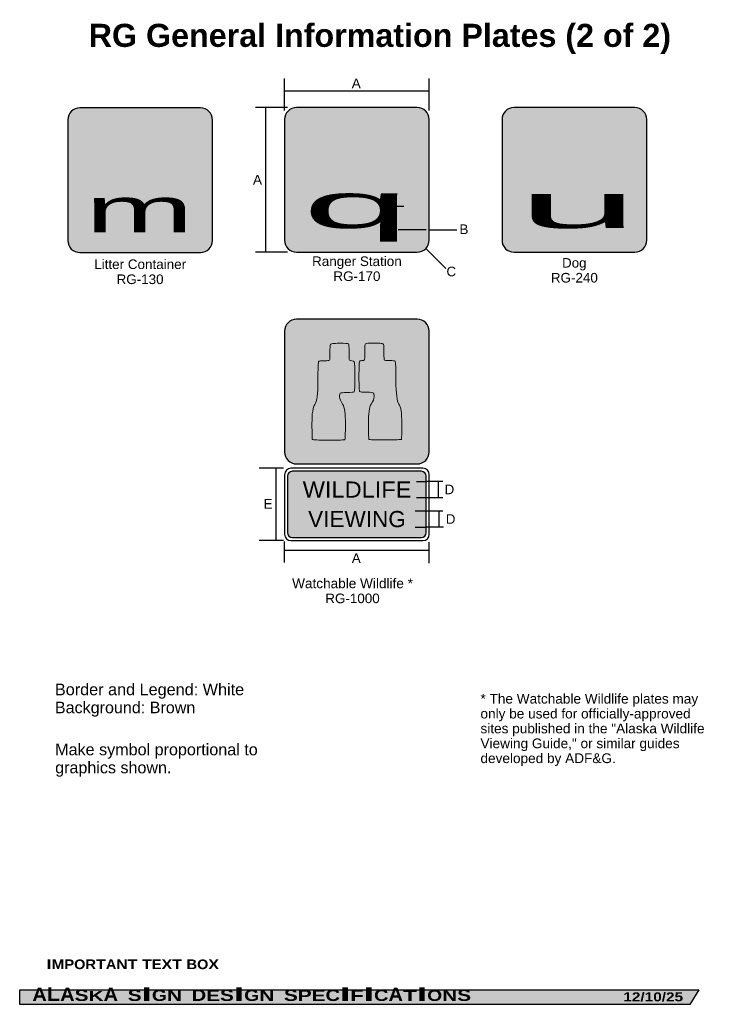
# Model space of a CAD drawing. Header units: feet. Extents: x 7 to 93, y 0 to 123.
import ezdxf
from ezdxf.enums import TextEntityAlignment as Align

# ---------------------------------------------------------------- set-up
doc = ezdxf.new("R2010")
doc.units = ezdxf.units.FT
doc.header["$MEASUREMENT"] = 0
doc.layers.add('Sign', color=7, linetype='Continuous')
doc.styles.add('ARIAL', font='arial.ttf')
doc.styles.add('ARIAL B', font='arialbd.ttf')
doc.styles.add('ARIAL BLACK B', font='ariblk.ttf')
doc.styles.add('ARIAL BLACK BI', font='ariblk.ttf')
doc.styles.add('FHWA SERIES E2000EX', font='txt')
doc.styles.add('FHWA SERIES RG', font='txt')

msp = doc.modelspace()

# ---------------------------------------------------------------- hatches: boundary and pattern name
at = {"layer": 'Sign', "true_color": 0xffffff}
h = msp.add_hatch(color=7, dxfattribs=at)
edge = h.paths.add_edge_path(flags=0)
edge.add_spline(control_points=[(14.88, 111.84), (14.88, 111.84), (29.88, 111.84), (29.88, 111.84), (30.7, 111.84), (31.38, 111.17), (31.38, 110.34), (31.38, 110.34), (31.38, 95.34), (31.38, 95.34), (31.38, 94.51), (30.7, 93.84), (29.88, 93.84), (29.88, 93.84), (14.88, 93.84), (14.88, 93.84), (14.05, 93.84), (13.38, 94.51), (13.38, 95.34), (13.38, 95.34), (13.38, 110.34), (13.38, 110.34), (13.38, 111.17), (14.05, 111.84), (14.88, 111.84)], knot_values=[0, 0, 0, 0, 1, 1, 1, 2, 2, 2, 3, 3, 3, 4, 4, 4, 5, 5, 5, 6, 6, 6, 7, 7, 7, 8, 8, 8, 8], degree=3, periodic=0)
at = {"layer": 'Sign', "true_color": 0x8e4700}
h = msp.add_hatch(color=34, dxfattribs=at)
edge = h.paths.add_edge_path(flags=0)
edge.add_spline(control_points=[(14.88, 111.46), (14.88, 111.46), (29.88, 111.46), (29.88, 111.46), (30.49, 111.46), (31, 110.96), (31, 110.34), (31, 110.34), (31, 95.34), (31, 95.34), (31, 94.72), (30.49, 94.22), (29.88, 94.22), (29.88, 94.22), (14.88, 94.22), (14.88, 94.22), (14.26, 94.22), (13.76, 94.72), (13.76, 95.34), (13.76, 95.34), (13.76, 110.34), (13.76, 110.34), (13.76, 110.96), (14.26, 111.46), (14.88, 111.46)], knot_values=[0, 0, 0, 0, 1, 1, 1, 2, 2, 2, 3, 3, 3, 4, 4, 4, 5, 5, 5, 6, 6, 6, 7, 7, 7, 8, 8, 8, 8], degree=3, periodic=0)
at = {"layer": 'Sign', "true_color": 0xffffff}
h = msp.add_hatch(color=7, dxfattribs=at)
edge = h.paths.add_edge_path(flags=0)
edge.add_spline(control_points=[(41.83, 111.88), (41.83, 111.88), (56.83, 111.88), (56.83, 111.88), (57.66, 111.88), (58.33, 111.21), (58.33, 110.38), (58.33, 110.38), (58.33, 95.38), (58.33, 95.38), (58.33, 94.55), (57.66, 93.88), (56.83, 93.88), (56.83, 93.88), (41.83, 93.88), (41.83, 93.88), (41.01, 93.88), (40.33, 94.55), (40.33, 95.38), (40.33, 95.38), (40.33, 110.38), (40.33, 110.38), (40.33, 111.21), (41.01, 111.88), (41.83, 111.88)], knot_values=[0, 0, 0, 0, 1, 1, 1, 2, 2, 2, 3, 3, 3, 4, 4, 4, 5, 5, 5, 6, 6, 6, 7, 7, 7, 8, 8, 8, 8], degree=3, periodic=0)
at = {"layer": 'Sign', "true_color": 0x8e4700}
h = msp.add_hatch(color=34, dxfattribs=at)
edge = h.paths.add_edge_path(flags=0)
edge.add_spline(control_points=[(41.83, 111.5), (41.83, 111.5), (56.83, 111.5), (56.83, 111.5), (57.45, 111.5), (57.95, 111), (57.95, 110.38), (57.95, 110.38), (57.95, 95.38), (57.95, 95.38), (57.95, 94.76), (57.45, 94.26), (56.83, 94.26), (56.83, 94.26), (41.83, 94.26), (41.83, 94.26), (41.22, 94.26), (40.71, 94.76), (40.71, 95.38), (40.71, 95.38), (40.71, 110.38), (40.71, 110.38), (40.71, 111), (41.22, 111.5), (41.83, 111.5)], knot_values=[0, 0, 0, 0, 1, 1, 1, 2, 2, 2, 3, 3, 3, 4, 4, 4, 5, 5, 5, 6, 6, 6, 7, 7, 7, 8, 8, 8, 8], degree=3, periodic=0)
at = {"layer": 'Sign', "true_color": 0xffffff}
h = msp.add_hatch(color=7, dxfattribs=at)
edge = h.paths.add_edge_path(flags=0)
edge.add_spline(control_points=[(68.88, 111.88), (68.88, 111.88), (83.88, 111.88), (83.88, 111.88), (84.7, 111.88), (85.38, 111.21), (85.38, 110.38), (85.38, 110.38), (85.38, 95.38), (85.38, 95.38), (85.38, 94.55), (84.7, 93.88), (83.88, 93.88), (83.88, 93.88), (68.88, 93.88), (68.88, 93.88), (68.05, 93.88), (67.38, 94.55), (67.38, 95.38), (67.38, 95.38), (67.38, 110.38), (67.38, 110.38), (67.38, 111.21), (68.05, 111.88), (68.88, 111.88)], knot_values=[0, 0, 0, 0, 1, 1, 1, 2, 2, 2, 3, 3, 3, 4, 4, 4, 5, 5, 5, 6, 6, 6, 7, 7, 7, 8, 8, 8, 8], degree=3, periodic=0)
at = {"layer": 'Sign', "true_color": 0x8e4700}
h = msp.add_hatch(color=34, dxfattribs=at)
edge = h.paths.add_edge_path(flags=0)
edge.add_spline(control_points=[(68.88, 111.5), (68.88, 111.5), (83.88, 111.5), (83.88, 111.5), (84.49, 111.5), (85, 111), (85, 110.38), (85, 110.38), (85, 95.38), (85, 95.38), (85, 94.76), (84.49, 94.26), (83.88, 94.26), (83.88, 94.26), (68.88, 94.26), (68.88, 94.26), (68.26, 94.26), (67.76, 94.76), (67.76, 95.38), (67.76, 95.38), (67.76, 110.38), (67.76, 110.38), (67.76, 111), (68.26, 111.5), (68.88, 111.5)], knot_values=[0, 0, 0, 0, 1, 1, 1, 2, 2, 2, 3, 3, 3, 4, 4, 4, 5, 5, 5, 6, 6, 6, 7, 7, 7, 8, 8, 8, 8], degree=3, periodic=0)
at = {"layer": 'Sign', "true_color": 0xffffff}
h = msp.add_hatch(color=7, dxfattribs=at)
edge = h.paths.add_edge_path(flags=0)
edge.add_spline(control_points=[(41.83, 85.55), (41.83, 85.55), (56.83, 85.55), (56.83, 85.55), (57.66, 85.55), (58.33, 84.87), (58.33, 84.05), (58.33, 84.05), (58.33, 69.05), (58.33, 69.05), (58.33, 68.22), (57.66, 67.55), (56.83, 67.55), (56.83, 67.55), (41.83, 67.55), (41.83, 67.55), (41.01, 67.55), (40.33, 68.22), (40.33, 69.05), (40.33, 69.05), (40.33, 84.05), (40.33, 84.05), (40.33, 84.87), (41.01, 85.55), (41.83, 85.55)], knot_values=[0, 0, 0, 0, 1, 1, 1, 2, 2, 2, 3, 3, 3, 4, 4, 4, 5, 5, 5, 6, 6, 6, 7, 7, 7, 8, 8, 8, 8], degree=3, periodic=0)
at = {"layer": 'Sign', "true_color": 0x8e4700}
h = msp.add_hatch(color=34, dxfattribs=at)
edge = h.paths.add_edge_path(flags=0)
edge.add_spline(control_points=[(41.83, 85.17), (41.83, 85.17), (56.83, 85.17), (56.83, 85.17), (57.45, 85.17), (57.95, 84.66), (57.95, 84.05), (57.95, 84.05), (57.95, 69.05), (57.95, 69.05), (57.95, 68.43), (57.45, 67.93), (56.83, 67.93), (56.83, 67.93), (41.83, 67.93), (41.83, 67.93), (41.22, 67.93), (40.71, 68.43), (40.71, 69.05), (40.71, 69.05), (40.71, 84.05), (40.71, 84.05), (40.71, 84.66), (41.22, 85.17), (41.83, 85.17)], knot_values=[0, 0, 0, 0, 1, 1, 1, 2, 2, 2, 3, 3, 3, 4, 4, 4, 5, 5, 5, 6, 6, 6, 7, 7, 7, 8, 8, 8, 8], degree=3, periodic=0)
at = {"layer": 'Sign', "true_color": 0xffffff}
for points in [[(47.14, 82.56), (46.89, 82.55), (46.67, 82.54), (46.49, 82.53), (46.33, 82.51), (46.21, 82.48), (46.11, 82.46), (46.05, 82.43), (46.03, 82.39), (46.03, 82.39), (46, 82.27), (45.99, 82.06), (45.98, 81.75), (45.97, 81.36), (45.97, 81.36), (45.97, 80.98), (45.96, 80.7), (45.95, 80.52), (45.92, 80.44), (45.92, 80.44), (45.86, 80.42), (45.73, 80.4), (45.54, 80.39), (45.27, 80.39), (45.27, 80.39), (45, 80.38), (44.79, 80.37), (44.65, 80.34), (44.58, 80.3), (44.58, 80.3), (44.55, 80.24), (44.54, 80.11), (44.52, 79.91), (44.51, 79.64), (44.5, 79.29), (44.49, 78.88), (44.49, 78.39), (44.49, 77.84), (44.49, 77.84), (44.48, 77.27), (44.46, 76.77), (44.43, 76.32), (44.39, 75.93), (44.34, 75.6), (44.28, 75.33), (44.2, 75.12), (44.11, 74.96), (44.11, 74.96), (44.03, 74.82), (43.95, 74.62), (43.89, 74.39), (43.84, 74.11), (43.79, 73.79), (43.77, 73.43), (43.75, 73.02), (43.74, 72.56), (43.74, 72.56), (43.74, 72.12), (43.75, 71.73), (43.75, 71.4), (43.76, 71.12), (43.77, 70.9), (43.78, 70.74), (43.79, 70.64), (43.81, 70.59), (43.81, 70.59), (43.85, 70.57), (43.96, 70.55), (44.12, 70.54), (44.34, 70.53), (44.62, 70.52), (44.96, 70.52), (45.35, 70.51), (45.81, 70.51), (45.81, 70.51), (46.26, 70.51), (46.66, 70.51), (47, 70.52), (47.28, 70.52), (47.5, 70.53), (47.67, 70.54), (47.77, 70.55), (47.82, 70.56), (47.82, 70.56), (47.84, 70.6), (47.86, 70.7), (47.87, 70.86), (47.88, 71.08), (47.89, 71.35), (47.9, 71.69), (47.91, 72.08), (47.91, 72.52), (47.91, 72.52), (47.91, 72.98), (47.89, 73.39), (47.87, 73.77), (47.83, 74.09), (47.78, 74.38), (47.72, 74.62), (47.65, 74.82), (47.56, 74.97), (47.56, 74.97), (47.41, 75.23), (47.29, 75.47), (47.22, 75.68), (47.19, 75.87), (47.19, 75.87), (47.19, 76.04), (47.21, 76.17), (47.23, 76.27), (47.27, 76.33), (47.27, 76.33), (47.36, 76.38), (47.53, 76.41), (47.79, 76.43), (48.13, 76.44), (48.13, 76.44), (48.47, 76.44), (48.73, 76.46), (48.9, 76.48), (48.99, 76.51), (48.99, 76.51), (49.01, 76.56), (49.03, 76.66), (49.04, 76.81), (49.06, 77.01), (49.07, 77.27), (49.07, 77.57), (49.08, 77.94), (49.08, 78.35), (49.08, 78.35), (49.08, 78.76), (49.07, 79.13), (49.07, 79.44), (49.06, 79.7), (49.05, 79.91), (49.04, 80.07), (49.03, 80.18), (49.01, 80.23), (49.01, 80.23), (48.91, 80.33), (48.71, 80.38), (48.71, 80.38), (48.51, 80.4), (48.41, 80.45), (48.41, 80.45), (48.39, 80.54), (48.37, 80.73), (48.36, 81.04), (48.36, 81.45), (48.36, 81.45), (48.36, 81.87), (48.34, 82.18), (48.32, 82.38), (48.28, 82.48), (48.28, 82.48), (48.18, 82.52), (47.96, 82.54), (47.61, 82.56)], [(51.53, 82.58), (51.78, 82.58), (52, 82.57), (52.18, 82.55), (52.34, 82.53), (52.46, 82.51), (52.56, 82.48), (52.62, 82.45), (52.64, 82.41), (52.64, 82.41), (52.67, 82.29), (52.68, 82.08), (52.69, 81.78), (52.7, 81.39), (52.7, 81.39), (52.7, 81), (52.71, 80.72), (52.72, 80.54), (52.75, 80.46), (52.75, 80.46), (52.81, 80.44), (52.94, 80.43), (53.13, 80.42), (53.4, 80.41), (53.4, 80.41), (53.67, 80.41), (53.88, 80.39), (54.02, 80.36), (54.09, 80.32), (54.09, 80.32), (54.11, 80.27), (54.13, 80.14), (54.15, 79.94), (54.16, 79.66), (54.17, 79.32), (54.18, 78.9), (54.18, 78.42), (54.18, 77.86), (54.18, 77.86), (54.19, 77.3), (54.21, 76.79), (54.24, 76.34), (54.28, 75.96), (54.33, 75.63), (54.39, 75.35), (54.47, 75.14), (54.56, 74.99), (54.56, 74.99), (54.64, 74.84), (54.72, 74.65), (54.78, 74.42), (54.83, 74.14), (54.88, 73.82), (54.9, 73.45), (54.92, 73.04), (54.93, 72.59), (54.93, 72.59), (54.93, 72.14), (54.92, 71.75), (54.92, 71.42), (54.91, 71.15), (54.9, 70.93), (54.89, 70.77), (54.88, 70.66), (54.86, 70.61), (54.86, 70.61), (54.82, 70.6), (54.71, 70.58), (54.55, 70.57), (54.33, 70.56), (54.05, 70.55), (53.71, 70.54), (53.32, 70.54), (52.86, 70.54), (52.86, 70.54), (52.41, 70.54), (52.01, 70.54), (51.67, 70.54), (51.39, 70.55), (51.17, 70.56), (51, 70.57), (50.9, 70.58), (50.85, 70.59), (50.85, 70.59), (50.83, 70.63), (50.81, 70.73), (50.8, 70.89), (50.79, 71.1), (50.78, 71.38), (50.77, 71.71), (50.76, 72.1), (50.76, 72.55), (50.76, 72.55), (50.76, 73.01), (50.78, 73.42), (50.8, 73.79), (50.84, 74.12), (50.89, 74.4), (50.95, 74.65), (51.02, 74.84), (51.1, 75), (51.1, 75), (51.26, 75.26), (51.38, 75.49), (51.45, 75.71), (51.48, 75.9), (51.48, 75.9), (51.48, 76.06), (51.46, 76.19), (51.44, 76.29), (51.4, 76.36), (51.4, 76.36), (51.31, 76.41), (51.14, 76.44), (50.88, 76.46), (50.54, 76.46), (50.54, 76.46), (50.2, 76.47), (49.94, 76.48), (49.77, 76.51), (49.68, 76.54), (49.68, 76.54), (49.66, 76.59), (49.64, 76.68), (49.63, 76.83), (49.61, 77.04), (49.6, 77.29), (49.6, 77.6), (49.59, 77.96), (49.59, 78.37), (49.59, 78.37), (49.59, 78.79), (49.6, 79.15), (49.6, 79.46), (49.61, 79.72), (49.62, 79.93), (49.63, 80.09), (49.64, 80.2), (49.66, 80.26), (49.66, 80.26), (49.76, 80.36), (49.96, 80.4), (49.96, 80.4), (50.16, 80.43), (50.26, 80.48), (50.26, 80.48), (50.28, 80.56), (50.3, 80.76), (50.31, 81.06), (50.31, 81.48), (50.31, 81.48), (50.31, 81.89), (50.33, 82.2), (50.35, 82.41), (50.39, 82.5), (50.39, 82.5), (50.49, 82.54), (50.71, 82.57), (51.06, 82.58)]]:
    msp.add_hatch(color=7, dxfattribs=at).paths.add_polyline_path(points, flags=0)
at = {"layer": 'Sign', "true_color": 0x8e4700}
h = msp.add_hatch(color=34, dxfattribs=at)
edge = h.paths.add_edge_path(flags=0)
edge.add_spline(control_points=[(41.31, 66.63), (41.31, 66.63), (57.36, 66.63), (57.36, 66.63), (57.69, 66.63), (57.95, 66.36), (57.95, 66.02), (57.95, 66.02), (57.95, 59), (57.95, 59), (57.95, 58.66), (57.69, 58.39), (57.36, 58.39), (57.36, 58.39), (41.31, 58.39), (41.31, 58.39), (40.98, 58.39), (40.71, 58.66), (40.71, 59), (40.71, 59), (40.71, 66.02), (40.71, 66.02), (40.71, 66.36), (40.98, 66.63), (41.31, 66.63)], knot_values=[0, 0, 0, 0, 1, 1, 1, 2, 2, 2, 3, 3, 3, 4, 4, 4, 5, 5, 5, 6, 6, 6, 7, 7, 7, 8, 8, 8, 8], degree=3, periodic=0)
at = {"layer": 'Sign', "true_color": 0x000000}
msp.add_hatch(color=18, dxfattribs=at).paths.add_polyline_path([(7.4, 2.13), (91.84, 2.13), (90.75, 0.33), (7.4, 0.33)], flags=0)

# ---------------------------------------------------------------- linework, layer by layer
at = {"layer": 'Sign', "color": 18, "lineweight": -3, "true_color": 0x000000}
for p, q in [((40.33, 111.49), (40.33, 115.49)), ((58.33, 111.49), (58.33, 115.49)), ((40.33, 113.94), (58.33, 113.94)), ((40.71, 111.88), (36.71, 111.88)), ((37.97, 111.86), (37.97, 93.86)), ((58.27, 96.67), (61.77, 96.67)), ((57.94, 94.32), (60.41, 91.84)), ((40.71, 93.88), (36.71, 93.88)), ((40.19, 67.01), (37.2, 67.01)), ((39.28, 58.06), (39.28, 67.06)), ((60, 65.35), (58.01, 65.35)), ((59.46, 65.35), (59.46, 63.35)), ((60, 63.34), (58.02, 63.34)), ((60.03, 61.67), (58.02, 61.67)), ((59.51, 61.67), (59.51, 59.67)), ((60.11, 59.67), (58.02, 59.67)), ((40.2, 58.04), (37.2, 58.04)), ((40.33, 55.3), (40.33, 57.91)), ((58.33, 55.19), (58.33, 57.81)), ((58.33, 56.8), (40.33, 56.8))]:
    msp.add_line(p, q, dxfattribs=at)
at = {"layer": 'Sign', "color": 7, "lineweight": -3, "true_color": 0xffffff}
for p, q in [((52.32, 99.61), (55.18, 99.61)), ((57.96, 96.67), (54.46, 96.67)), ((58.02, 65.34), (56.73, 65.34)), ((58.02, 63.34), (56.73, 63.34)), ((58.02, 61.67), (56.56, 61.67)), ((58.02, 59.66), (56.56, 59.66))]:
    msp.add_line(p, q, dxfattribs=at)
at = {"layer": 'Sign', "color": 7, "lineweight": 0, "true_color": 0xffffff}
for points in [[(47.14, 82.56), (46.89, 82.55), (46.67, 82.54), (46.49, 82.53), (46.33, 82.51), (46.21, 82.48), (46.11, 82.46), (46.05, 82.43), (46.03, 82.39), (46.03, 82.39), (46, 82.27), (45.99, 82.06), (45.98, 81.75), (45.97, 81.36), (45.97, 81.36), (45.97, 80.98), (45.96, 80.7), (45.95, 80.52), (45.92, 80.44), (45.92, 80.44), (45.86, 80.42), (45.73, 80.4), (45.54, 80.39), (45.27, 80.39), (45.27, 80.39), (45, 80.38), (44.79, 80.37), (44.65, 80.34), (44.58, 80.3), (44.58, 80.3), (44.55, 80.24), (44.54, 80.11), (44.52, 79.91), (44.51, 79.64), (44.5, 79.29), (44.49, 78.88), (44.49, 78.39), (44.49, 77.84), (44.49, 77.84), (44.48, 77.27), (44.46, 76.77), (44.43, 76.32), (44.39, 75.93), (44.34, 75.6), (44.28, 75.33), (44.2, 75.12), (44.11, 74.96), (44.11, 74.96), (44.03, 74.82), (43.95, 74.62), (43.89, 74.39), (43.84, 74.11), (43.79, 73.79), (43.77, 73.43), (43.75, 73.02), (43.74, 72.56), (43.74, 72.56), (43.74, 72.12), (43.75, 71.73), (43.75, 71.4), (43.76, 71.12), (43.77, 70.9), (43.78, 70.74), (43.79, 70.64), (43.81, 70.59), (43.81, 70.59), (43.85, 70.57), (43.96, 70.55), (44.12, 70.54), (44.34, 70.53), (44.62, 70.52), (44.96, 70.52), (45.35, 70.51), (45.81, 70.51), (45.81, 70.51), (46.26, 70.51), (46.66, 70.51), (47, 70.52), (47.28, 70.52), (47.5, 70.53), (47.67, 70.54), (47.77, 70.55), (47.82, 70.56), (47.82, 70.56), (47.84, 70.6), (47.86, 70.7), (47.87, 70.86), (47.88, 71.08), (47.89, 71.35), (47.9, 71.69), (47.91, 72.08), (47.91, 72.52), (47.91, 72.52), (47.91, 72.98), (47.89, 73.39), (47.87, 73.77), (47.83, 74.09), (47.78, 74.38), (47.72, 74.62), (47.65, 74.82), (47.56, 74.97), (47.56, 74.97), (47.41, 75.23), (47.29, 75.47), (47.22, 75.68), (47.19, 75.87), (47.19, 75.87), (47.19, 76.04), (47.21, 76.17), (47.23, 76.27), (47.27, 76.33), (47.27, 76.33), (47.36, 76.38), (47.53, 76.41), (47.79, 76.43), (48.13, 76.44), (48.13, 76.44), (48.47, 76.44), (48.73, 76.46), (48.9, 76.48), (48.99, 76.51), (48.99, 76.51), (49.01, 76.56), (49.03, 76.66), (49.04, 76.81), (49.06, 77.01), (49.07, 77.27), (49.07, 77.57), (49.08, 77.94), (49.08, 78.35), (49.08, 78.35), (49.08, 78.76), (49.07, 79.13), (49.07, 79.44), (49.06, 79.7), (49.05, 79.91), (49.04, 80.07), (49.03, 80.18), (49.01, 80.23), (49.01, 80.23), (48.91, 80.33), (48.71, 80.38), (48.71, 80.38), (48.51, 80.4), (48.41, 80.45), (48.41, 80.45), (48.39, 80.54), (48.37, 80.73), (48.36, 81.04), (48.36, 81.45), (48.36, 81.45), (48.36, 81.87), (48.34, 82.18), (48.32, 82.38), (48.28, 82.48), (48.28, 82.48), (48.18, 82.52), (47.96, 82.54), (47.61, 82.56)], [(51.53, 82.58), (51.78, 82.58), (52, 82.57), (52.18, 82.55), (52.34, 82.53), (52.46, 82.51), (52.56, 82.48), (52.62, 82.45), (52.64, 82.41), (52.64, 82.41), (52.67, 82.29), (52.68, 82.08), (52.69, 81.78), (52.7, 81.39), (52.7, 81.39), (52.7, 81), (52.71, 80.72), (52.72, 80.54), (52.75, 80.46), (52.75, 80.46), (52.81, 80.44), (52.94, 80.43), (53.13, 80.42), (53.4, 80.41), (53.4, 80.41), (53.67, 80.41), (53.88, 80.39), (54.02, 80.36), (54.09, 80.32), (54.09, 80.32), (54.11, 80.27), (54.13, 80.14), (54.15, 79.94), (54.16, 79.66), (54.17, 79.32), (54.18, 78.9), (54.18, 78.42), (54.18, 77.86), (54.18, 77.86), (54.19, 77.3), (54.21, 76.79), (54.24, 76.34), (54.28, 75.96), (54.33, 75.63), (54.39, 75.35), (54.47, 75.14), (54.56, 74.99), (54.56, 74.99), (54.64, 74.84), (54.72, 74.65), (54.78, 74.42), (54.83, 74.14), (54.88, 73.82), (54.9, 73.45), (54.92, 73.04), (54.93, 72.59), (54.93, 72.59), (54.93, 72.14), (54.92, 71.75), (54.92, 71.42), (54.91, 71.15), (54.9, 70.93), (54.89, 70.77), (54.88, 70.66), (54.86, 70.61), (54.86, 70.61), (54.82, 70.6), (54.71, 70.58), (54.55, 70.57), (54.33, 70.56), (54.05, 70.55), (53.71, 70.54), (53.32, 70.54), (52.86, 70.54), (52.86, 70.54), (52.41, 70.54), (52.01, 70.54), (51.67, 70.54), (51.39, 70.55), (51.17, 70.56), (51, 70.57), (50.9, 70.58), (50.85, 70.59), (50.85, 70.59), (50.83, 70.63), (50.81, 70.73), (50.8, 70.89), (50.79, 71.1), (50.78, 71.38), (50.77, 71.71), (50.76, 72.1), (50.76, 72.55), (50.76, 72.55), (50.76, 73.01), (50.78, 73.42), (50.8, 73.79), (50.84, 74.12), (50.89, 74.4), (50.95, 74.65), (51.02, 74.84), (51.1, 75), (51.1, 75), (51.26, 75.26), (51.38, 75.49), (51.45, 75.71), (51.48, 75.9), (51.48, 75.9), (51.48, 76.06), (51.46, 76.19), (51.44, 76.29), (51.4, 76.36), (51.4, 76.36), (51.31, 76.41), (51.14, 76.44), (50.88, 76.46), (50.54, 76.46), (50.54, 76.46), (50.2, 76.47), (49.94, 76.48), (49.77, 76.51), (49.68, 76.54), (49.68, 76.54), (49.66, 76.59), (49.64, 76.68), (49.63, 76.83), (49.61, 77.04), (49.6, 77.29), (49.6, 77.6), (49.59, 77.96), (49.59, 78.37), (49.59, 78.37), (49.59, 78.79), (49.6, 79.15), (49.6, 79.46), (49.61, 79.72), (49.62, 79.93), (49.63, 80.09), (49.64, 80.2), (49.66, 80.26), (49.66, 80.26), (49.76, 80.36), (49.96, 80.4), (49.96, 80.4), (50.16, 80.43), (50.26, 80.48), (50.26, 80.48), (50.28, 80.56), (50.3, 80.76), (50.31, 81.06), (50.31, 81.48), (50.31, 81.48), (50.31, 81.89), (50.33, 82.2), (50.35, 82.41), (50.39, 82.5), (50.39, 82.5), (50.49, 82.54), (50.71, 82.57), (51.06, 82.58)]]:
    msp.add_lwpolyline(points, close=True, dxfattribs=at)
at = {"layer": 'Sign', "color": 250, "lineweight": -3, "true_color": 0x1f1a17}
msp.add_lwpolyline([(7.4, 2.13), (91.84, 2.13), (90.75, 0.33), (7.4, 0.33)], close=True, dxfattribs=at)
at = {"layer": 'Sign', "color": 18, "lineweight": -3, "true_color": 0x000000}
for points in [[(14.88, 111.84), (14.88, 111.84), (29.88, 111.84), (29.88, 111.84), (30.7, 111.84), (31.38, 111.17), (31.38, 110.34), (31.38, 110.34), (31.38, 95.34), (31.38, 95.34), (31.38, 94.51), (30.7, 93.84), (29.88, 93.84), (29.88, 93.84), (14.88, 93.84), (14.88, 93.84), (14.05, 93.84), (13.38, 94.51), (13.38, 95.34), (13.38, 95.34), (13.38, 110.34), (13.38, 110.34), (13.38, 111.17), (14.05, 111.84), (14.88, 111.84)], [(41.83, 111.88), (41.83, 111.88), (56.83, 111.88), (56.83, 111.88), (57.66, 111.88), (58.33, 111.21), (58.33, 110.38), (58.33, 110.38), (58.33, 95.38), (58.33, 95.38), (58.33, 94.55), (57.66, 93.88), (56.83, 93.88), (56.83, 93.88), (41.83, 93.88), (41.83, 93.88), (41.01, 93.88), (40.33, 94.55), (40.33, 95.38), (40.33, 95.38), (40.33, 110.38), (40.33, 110.38), (40.33, 111.21), (41.01, 111.88), (41.83, 111.88)], [(68.88, 111.88), (68.88, 111.88), (83.88, 111.88), (83.88, 111.88), (84.7, 111.88), (85.38, 111.21), (85.38, 110.38), (85.38, 110.38), (85.38, 95.38), (85.38, 95.38), (85.38, 94.55), (84.7, 93.88), (83.88, 93.88), (83.88, 93.88), (68.88, 93.88), (68.88, 93.88), (68.05, 93.88), (67.38, 94.55), (67.38, 95.38), (67.38, 95.38), (67.38, 110.38), (67.38, 110.38), (67.38, 111.21), (68.05, 111.88), (68.88, 111.88)], [(41.83, 85.55), (41.83, 85.55), (56.83, 85.55), (56.83, 85.55), (57.66, 85.55), (58.33, 84.87), (58.33, 84.05), (58.33, 84.05), (58.33, 69.05), (58.33, 69.05), (58.33, 68.22), (57.66, 67.55), (56.83, 67.55), (56.83, 67.55), (41.83, 67.55), (41.83, 67.55), (41.01, 67.55), (40.33, 68.22), (40.33, 69.05), (40.33, 69.05), (40.33, 84.05), (40.33, 84.05), (40.33, 84.87), (41.01, 85.55), (41.83, 85.55)], [(41.13, 67.01), (41.13, 67.01), (57.54, 67.01), (57.54, 67.01), (57.98, 67.01), (58.33, 66.65), (58.33, 66.21), (58.33, 66.21), (58.33, 58.8), (58.33, 58.8), (58.33, 58.37), (57.98, 58.01), (57.54, 58.01), (57.54, 58.01), (41.13, 58.01), (41.13, 58.01), (40.69, 58.01), (40.33, 58.37), (40.33, 58.8), (40.33, 58.8), (40.33, 66.21), (40.33, 66.21), (40.33, 66.65), (40.69, 67.01), (41.13, 67.01)]]:
    msp.add_open_spline(points, degree=3, knots=[0, 0, 0, 0, 1, 1, 1, 2, 2, 2, 3, 3, 3, 4, 4, 4, 5, 5, 5, 6, 6, 6, 7, 7, 7, 8, 8, 8, 8], dxfattribs=at)
at = {"layer": 'Sign', "color": 34, "lineweight": -3, "true_color": 0x8e4700}
msp.add_open_spline([(41.31, 66.63), (41.31, 66.63), (57.36, 66.63), (57.36, 66.63), (57.69, 66.63), (57.95, 66.36), (57.95, 66.02), (57.95, 66.02), (57.95, 59), (57.95, 59), (57.95, 58.66), (57.69, 58.39), (57.36, 58.39), (57.36, 58.39), (41.31, 58.39), (41.31, 58.39), (40.98, 58.39), (40.71, 58.66), (40.71, 59), (40.71, 59), (40.71, 66.02), (40.71, 66.02), (40.71, 66.36), (40.98, 66.63), (41.31, 66.63)], degree=3, knots=[0, 0, 0, 0, 1, 1, 1, 2, 2, 2, 3, 3, 3, 4, 4, 4, 5, 5, 5, 6, 6, 6, 7, 7, 7, 8, 8, 8, 8], dxfattribs=at)

# ---------------------------------------------------------------- texts
at = {"insert": (64.7, 38.95), "char_height": 1.2109, "attachment_point": 1, "line_spacing_factor": 0.916674, "style": 'ARIAL'}
msp.add_mtext_dynamic_manual_height_columns('* The Watchable Wildlife plates may only be used for officially-approved   sites published in the "Alaska Wildlife Viewing Guide," or similar guides developed by ADF&G.', width=30.5174, gutter_width=1, heights=[11.8], dxfattribs=at)
at = {"layer": 'Sign', "color": 18, "true_color": 0x000000}
for s, height, style, p, p2 in [('RG General Information Plates (2 of 2)', 2.8706, 'ARIAL B', (15.98, 119.42), (88.4, 119.42)), ('D', 1.19, 'ARIAL', (60.24, 63.78), (61.44, 63.78)), ('E', 1.2, 'ARIAL', (37.73, 61.99), (38.84, 61.99)), ('D', 1.19, 'ARIAL', (60.39, 60.1), (61.59, 60.1)), ('A', 1.2, 'ARIAL', (48.7, 55.23), (49.81, 55.23)), ('Watchable Wildlife *', 1.2094, 'ARIAL', (41.28, 52.09), (56.3, 52.09)), ('RG-1000', 1.194, 'ARIAL', (45.4, 50.23), (52.17, 50.23)), ('Border and Legend: White', 1.443, 'ARIAL', (11.78, 38.78), (35.31, 38.78)), ('Background: Brown', 1.4319, 'ARIAL', (11.78, 36.54), (29.24, 36.54)), ('Make symbol proportional to', 1.4357, 'ARIAL', (11.81, 31.31), (37, 31.31)), ('graphics shown.', 1.4329, 'ARIAL', (11.81, 29.07), (26.27, 29.07))]:
    msp.add_text(s, height=height, dxfattribs=dict(at, style=style)).set_placement(p, p2, align=Align.ALIGNED)
at = {"layer": 'Sign', "color": 250, "true_color": 0x1f1a17, "style": 'ARIAL'}
for s, height, p, p2 in [('A', 1.2, (48.69, 114.28), (49.81, 114.28)), ('A', 1.2, (36.41, 102.3), (37.53, 102.3)), ('B', 1.2, (62.09, 96.14), (63.2, 96.14)), ('Ranger Station', 1.1968, (43.76, 92.16), (54.91, 92.16)), ('Dog', 1.186, (74.85, 91.97), (77.89, 91.97)), ('Litter Container', 1.195, (16.66, 91.79), (28.1, 91.79)), ('C', 1.19, (60.47, 90.89), (61.67, 90.89)), ('RG-130', 1.193, (19.45, 89.92), (25.29, 89.92)), ('RG-170', 1.196, (46.41, 90.3), (52.26, 90.3)), ('RG-240', 1.197, (73.45, 90.11), (79.3, 90.11))]:
    msp.add_text(s, height=height, dxfattribs=at).set_placement(p, p2, align=Align.ALIGNED)
at = {"layer": 'Sign', "color": 7, "true_color": 0xffffff}
for s, height, style, p, p2 in [('u', 5.54, 'FHWA SERIES RG', (69.33, 96.88), (84.33, 96.88)), ('q', 5.57, 'FHWA SERIES RG', (42.58, 96.88), (55.92, 96.88)), ('m', 5.58, 'FHWA SERIES RG', (15.54, 96.34), (29.04, 96.34)), ('WILDLIFE', 2.006, 'FHWA SERIES E2000EX', (42.59, 63.36), (56.12, 63.36)), ('VIEWING', 2.006, 'FHWA SERIES E2000EX', (43.27, 59.69), (55.42, 59.69)), ('I', 1.23, 'ARIAL BLACK B', (10.71, 4.71), (11.38, 4.71)), ('M', 1.2, 'ARIAL BLACK B', (11.38, 4.71), (12.96, 4.71)), ('R', 1.21, 'ARIAL BLACK B', (15.57, 4.71), (16.89, 4.71)), ('T', 1.21, 'ARIAL BLACK B', (16.89, 4.71), (18.11, 4.71)), ('A', 1.21, 'ARIAL BLACK B', (18.11, 4.71), (19.42, 4.71)), ('N', 1.2, 'ARIAL BLACK B', (19.42, 4.71), (20.82, 4.71)), ('T', 1.21, 'ARIAL BLACK B', (20.82, 4.71), (22.04, 4.71)), ('T', 1.21, 'ARIAL BLACK B', (22.61, 4.71), (23.82, 4.71)), ('E', 1.21, 'ARIAL BLACK B', (23.82, 4.71), (25.04, 4.71)), ('X', 1.21, 'ARIAL BLACK B', (25.04, 4.71), (26.36, 4.71)), ('T', 1.21, 'ARIAL BLACK B', (26.36, 4.71), (27.58, 4.71)), ('B', 1.21, 'ARIAL BLACK B', (28.14, 4.71), (29.46, 4.71)), ('X', 1.21, 'ARIAL BLACK B', (30.86, 4.71), (32.18, 4.71)), ('P', 1.21, 'ARIAL BLACK B', (12.96, 4.71), (14.17, 4.71)), ('O', 1.2, 'ARIAL BLACK B', (14.17, 4.71), (15.57, 4.71)), ('O', 1.2, 'ARIAL BLACK B', (29.46, 4.71), (30.86, 4.71)), ('I', 1.68, 'ARIAL BLACK BI', (22.56, 0.75), (23.84, 0.75)), ('I', 1.68, 'ARIAL BLACK BI', (34.03, 0.75), (35.32, 0.75)), ('I', 1.68, 'ARIAL BLACK BI', (47.23, 0.75), (48.52, 0.75)), ('I', 1.68, 'ARIAL BLACK BI', (50.17, 0.75), (51.46, 0.75)), ('I', 1.68, 'ARIAL BLACK BI', (56.79, 0.75), (58.07, 0.75)), ('A', 1.65, 'ARIAL BLACK BI', (8.97, 0.75), (10.77, 0.75)), ('L', 1.69, 'ARIAL BLACK BI', (10.77, 0.75), (12.43, 0.75)), ('A', 1.65, 'ARIAL BLACK BI', (12.43, 0.75), (14.23, 0.75)), ('S', 1.43, 'ARIAL BLACK BI', (14.23, 0.75), (15.96, 0.75)), ('K', 1.26, 'ARIAL BLACK BI', (15.96, 0.75), (17.83, 0.75)), ('A', 1.65, 'ARIAL BLACK BI', (17.83, 0.75), (19.63, 0.75)), ('S', 1.43, 'ARIAL BLACK BI', (20.83, 0.75), (22.56, 0.75)), ('G', 1.41, 'ARIAL BLACK BI', (23.84, 0.75), (25.71, 0.75)), ('N', 1.34, 'ARIAL BLACK BI', (25.71, 0.75), (27.58, 0.75)), ('D', 1.45, 'ARIAL BLACK BI', (28.78, 0.75), (30.59, 0.75)), ('E', 1.36, 'ARIAL BLACK BI', (30.59, 0.75), (32.31, 0.75)), ('S', 1.43, 'ARIAL BLACK BI', (32.31, 0.75), (34.03, 0.75)), ('G', 1.41, 'ARIAL BLACK BI', (35.32, 0.75), (37.19, 0.75)), ('N', 1.34, 'ARIAL BLACK BI', (37.19, 0.75), (39.06, 0.75)), ('S', 1.43, 'ARIAL BLACK BI', (40.26, 0.75), (41.98, 0.75)), ('P', 1.4, 'ARIAL BLACK BI', (41.98, 0.75), (43.71, 0.75)), ('E', 1.36, 'ARIAL BLACK BI', (43.71, 0.75), (45.43, 0.75)), ('C', 1.42, 'ARIAL BLACK BI', (45.43, 0.75), (47.23, 0.75)), ('F', 1.37, 'ARIAL BLACK BI', (48.52, 0.75), (50.17, 0.75)), ('C', 1.42, 'ARIAL BLACK BI', (51.46, 0.75), (53.26, 0.75)), ('A', 1.65, 'ARIAL BLACK BI', (53.26, 0.75), (55.06, 0.75)), ('T', 1.31, 'ARIAL BLACK BI', (55.06, 0.75), (56.79, 0.75)), ('O', 1.38, 'ARIAL BLACK BI', (58.07, 0.75), (59.94, 0.75)), ('N', 1.34, 'ARIAL BLACK BI', (59.94, 0.75), (61.81, 0.75)), ('S', 1.43, 'ARIAL BLACK BI', (61.81, 0.75), (63.53, 0.75)), ('12/10/25', 1.125, 'ARIAL BLACK BI', (82.47, 0.7), (89.9, 0.7))]:
    msp.add_text(s, height=height, dxfattribs=dict(at, style=style)).set_placement(p, p2, align=Align.ALIGNED)

doc.saveas('drawing.dxf')
